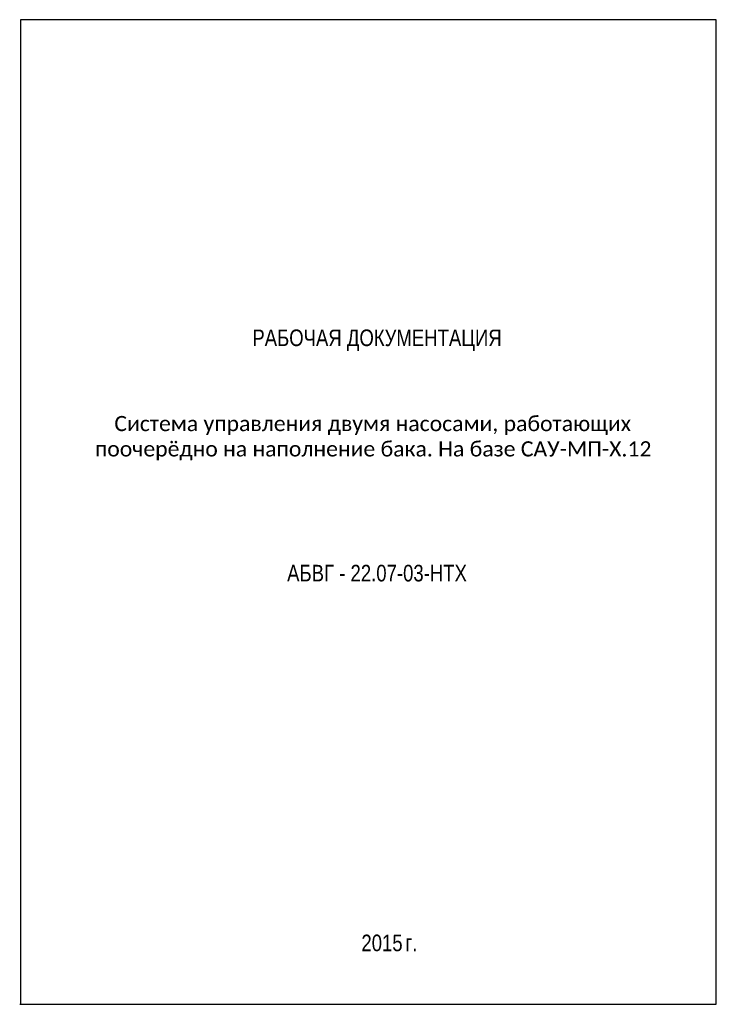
# Model space of a CAD drawing. Header units: millimetres. Extents: x 1700 to 2122, y 1030 to 2962.
# Tile 4 of 4: x 1700 to 1910, y 2665 to 2962. Entities that reach past the tile are written whole.
import ezdxf
from ezdxf.enums import TextEntityAlignment as Align

# ---------------------------------------------------------------- set-up
doc = ezdxf.new("R2010")
doc.units = ezdxf.units.MM
doc.styles.add('Arial', font='arial.ttf')
doc.styles.get("Standard").update_dxf_attribs({"font": 'arial.ttf'})

msp = doc.modelspace()

# ---------------------------------------------------------------- linework, layer by layer
at = {"lineweight": -3}
for p, q in [((1910, 2962.41), (1700.25, 2962.41)), ((1700.25, 2962.41), (1700.25, 2665.41)), ((1910, 2665.41), (1910, 2962.41)), ((1700, 2665.41), (1910, 2665.41))]:
    msp.add_line(p, q, dxfattribs=at)

# ---------------------------------------------------------------- texts
at = {"color": 7, "style": 'Arial', "width": 0.8}
msp.add_text('РАБОЧАЯ ДОКУМЕНТАЦИЯ', height=5, dxfattribs=at).set_placement((1807.72, 2868.95), align=Align.TOP_CENTER)
at = {"color": 0, "style": 'Arial', "width": 0.8}
msp.add_text('АБВГ - 22.07-03-НТХ', height=5, dxfattribs=at).set_placement((1807.72, 2791.47), align=Align.BOTTOM_CENTER)
for s, p in [('2015', (1815.44, 2681.43)), ('г.', (1819.88, 2681.43))]:
    msp.add_text(s, height=5, dxfattribs=at).set_placement(p, align=Align.RIGHT)
at = {"insert": (1710.51, 2842.88), "char_height": 5, "width": 192.9837, "attachment_point": 1}
msp.add_mtext('\\pi18.03;{\\fCalibri|b0|i0|c204|p34;\\H0.91667x;Система управления двумя насосами, работающих \\P\\pi12.172;поочерёдно на наполнение бака. На базе САУ-МП-Х.\\fCalibri|b0|i0|c0|p34;12\\H1.3325x; }', dxfattribs=at)

doc.saveas('drawing.dxf')
